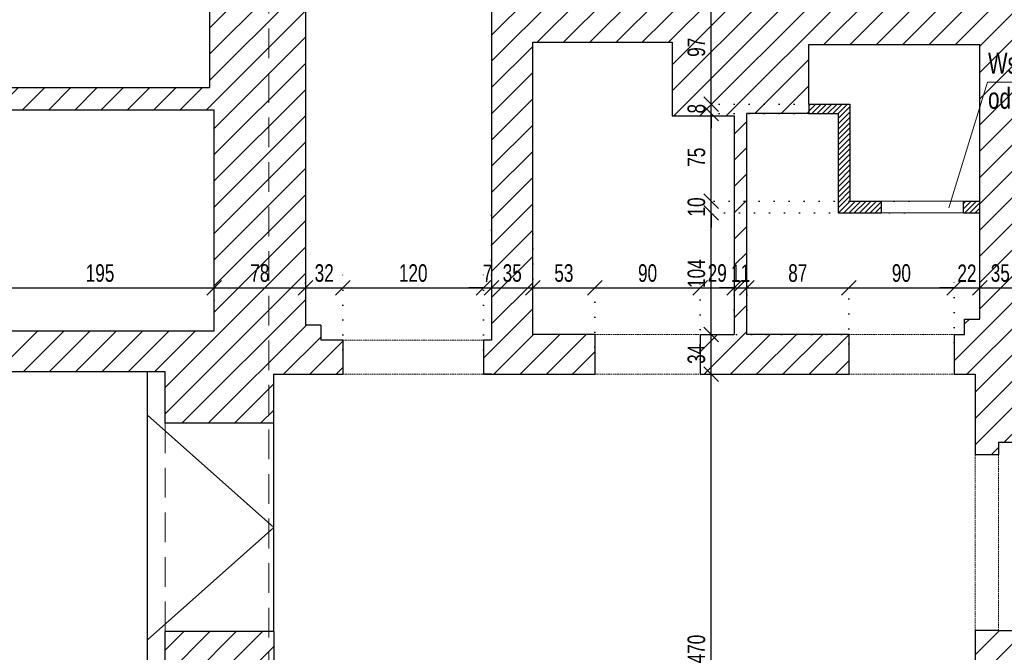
# Model space of a CAD drawing. Header units: millimetres. Extents: x 11149 to 111407, y -107619 to -23630.
# Tile 100 of 245: x 12814 to 13655, y -28702 to -28161. Entities that reach past the tile are written whole.
import ezdxf

# ---------------------------------------------------------------- set-up
doc = ezdxf.new("R2010")
doc.units = ezdxf.units.MM
doc.header["$LTSCALE"] = 2
for name, pattern in [('DOT', [6.35, 0, -6.35]), ('HIDDEN', [9.525, 6.35, -3.175]), ('HIDDENX2', [19.05, 12.7, -6.35])]:
    doc.linetypes.add(name, pattern=pattern)
doc.layers.get('0').update_dxf_attribs({"plot": 0})
doc.layers.get('Defpoints').update_dxf_attribs({"color": 1})
for name, color, linetype in [('3DPLAN_A_KRESKOWANIE 1', 253, 'Continuous'), ('3DPLAN_A_OPIS', 8, 'Continuous'), ('A_SCHODY', 6, 'Continuous')]:
    doc.layers.add(name, color=color, linetype=linetype)
for name, color, linetype, lineweight in [('3DPLAN_A_WYSOKOŚCI ZMIANA', 144, 'HIDDENX2', 5), ('A_ściany mur', 2, 'Continuous', 30), ('e-cad_wymiary', 4, 'Continuous', 9), ('Opisy', 7, 'Continuous', 13)]:
    doc.layers.add(name, color=color, linetype=linetype, lineweight=lineweight)
doc.styles.add('e-cad_1', font='arial.ttf', dxfattribs={"width": 0.7})
doc.dimstyles.new('e-cad_1_100_[cm]', dxfattribs={"dimscale": 10, "dimtxt": 1.5, "dimasz": 1.25, "dimexe": 1.25, "dimexo": 0.625, "dimgap": 0.5, "dimtad": 1, "dimdec": 0, "dimrnd": 1, "dimzin": 1, "dimtxsty": 'e-cad_1', "dimblk": 'OBLIQUE', "dimcen": 2.5, "dimclrd": 256, "dimclre": 252, "dimclrt": 7, "dimadec": 0, "dimazin": 0, "dimtfac": 1, "dimtix": 1, "dimtmove": 2, "dimatfit": 3, "dimldrblk": 'NONE', "dimfxl": 60, "dimfxlon": 1, "dimarcsym": 0})
pattern_1 = [(45, (-9271.924, 0), (-2.24506403, 2.24506403), [])]

# ---------------------------------------------------------------- blocks, each defined once
blk = doc.blocks.new('_OBLIQUE')
at = {"color": 0, "linetype": 'ByBlock', "lineweight": -2}
blk.add_line((-0.5, -0.5), (0.5, 0.5), dxfattribs=at)
blk = doc.blocks.new('*D430')
at = {"layer": 'Defpoints', "color": 0}
for p in [(13404.6, -28463.89), (13508.93, -28463.89), (13503.49, -28933.89)]:
    blk.add_point(p, dxfattribs=at)
at = {"layer": 'e-cad_wymiary', "color": 252, "linetype": 'DOT', "lineweight": -2}
for p, q in [((13502.68, -28463.89), (13392.1, -28463.89)), ((13497.24, -28933.89), (13392.1, -28933.89))]:
    blk.add_line(p, q, dxfattribs=at)
at = {"layer": 'e-cad_wymiary', "lineweight": -2}
blk.add_line((13404.6, -28933.89), (13404.6, -28463.89), dxfattribs=at)
at = {"layer": 'e-cad_wymiary', "lineweight": -2, "xscale": 12.5, "yscale": 12.5, "zscale": 12.5}
for p, rotation in [((13404.6, -28463.89), 90), ((13404.6, -28933.89), 270)]:
    blk.add_blockref('_OBLIQUE', p, dxfattribs=dict(at, rotation=rotation))
at = {"layer": 'e-cad_wymiary', "color": 7, "insert": (13391.94, -28698.89), "char_height": 15, "attachment_point": 5, "rotation": 90, "style": 'e-cad_1'}
blk.add_mtext('470', dxfattribs=at)
blk = doc.blocks.new('_None')
blk = doc.blocks.new('*D431')
at = {"layer": 'Defpoints', "color": 0}
for p in [(13404.6, -28429.89), (13521.99, -28429.89), (13508.93, -28463.89)]:
    blk.add_point(p, dxfattribs=at)
at = {"layer": 'e-cad_wymiary', "color": 252, "linetype": 'DOT', "lineweight": -2}
for p, q in [((13515.74, -28429.89), (13392.1, -28429.89)), ((13502.68, -28463.89), (13392.1, -28463.89))]:
    blk.add_line(p, q, dxfattribs=at)
at = {"layer": 'e-cad_wymiary', "lineweight": -2}
blk.add_line((13404.6, -28463.89), (13404.6, -28429.89), dxfattribs=at)
at = {"layer": 'e-cad_wymiary', "lineweight": -2, "xscale": 12.5, "yscale": 12.5, "zscale": 12.5}
for p, rotation in [((13404.6, -28429.89), 90), ((13404.6, -28463.89), 270)]:
    blk.add_blockref('_OBLIQUE', p, dxfattribs=dict(at, rotation=rotation))
at = {"layer": 'e-cad_wymiary', "color": 7, "insert": (13391.93, -28446.89), "char_height": 15, "attachment_point": 5, "rotation": 90, "style": 'e-cad_1'}
blk.add_mtext('34', dxfattribs=at)
blk = doc.blocks.new('*D432')
at = {"layer": 'Defpoints', "color": 0}
for p in [(13404.6, -28325.89), (13575.83, -28325.89), (13521.99, -28429.89)]:
    blk.add_point(p, dxfattribs=at)
at = {"layer": 'e-cad_wymiary', "color": 252, "linetype": 'DOT', "lineweight": -2}
for p, q in [((13569.58, -28325.89), (13392.1, -28325.89)), ((13515.74, -28429.89), (13392.1, -28429.89))]:
    blk.add_line(p, q, dxfattribs=at)
at = {"layer": 'e-cad_wymiary', "lineweight": -2}
blk.add_line((13404.6, -28429.89), (13404.6, -28325.89), dxfattribs=at)
at = {"layer": 'e-cad_wymiary', "lineweight": -2, "xscale": 12.5, "yscale": 12.5, "zscale": 12.5}
for p, rotation in [((13404.6, -28325.89), 90), ((13404.6, -28429.89), 270)]:
    blk.add_blockref('_OBLIQUE', p, dxfattribs=dict(at, rotation=rotation))
at = {"layer": 'e-cad_wymiary', "color": 7, "insert": (13391.94, -28377.89), "char_height": 15, "attachment_point": 5, "rotation": 90, "style": 'e-cad_1'}
blk.add_mtext('104', dxfattribs=at)
blk = doc.blocks.new('*D433')
at = {"layer": 'Defpoints', "color": 0}
for p in [(13404.6, -28315.89), (13579.82, -28315.89), (13575.83, -28325.89)]:
    blk.add_point(p, dxfattribs=at)
at = {"layer": 'e-cad_wymiary', "lineweight": -2}
for p, q in [((13404.6, -28315.89), (13404.6, -28303.39)), ((13404.6, -28325.89), (13404.6, -28315.89)), ((13404.6, -28325.89), (13404.6, -28338.39))]:
    blk.add_line(p, q, dxfattribs=at)
at = {"layer": 'e-cad_wymiary', "color": 252, "linetype": 'DOT', "lineweight": -2}
for p, q in [((13573.57, -28315.89), (13392.1, -28315.89)), ((13569.58, -28325.89), (13392.1, -28325.89))]:
    blk.add_line(p, q, dxfattribs=at)
at = {"layer": 'e-cad_wymiary', "lineweight": -2, "xscale": 12.5, "yscale": 12.5, "zscale": 12.5}
for p, rotation in [((13404.6, -28315.89), 270), ((13404.6, -28325.89), 90)]:
    blk.add_blockref('_OBLIQUE', p, dxfattribs=dict(at, rotation=rotation))
at = {"layer": 'e-cad_wymiary', "color": 7, "insert": (13391.94, -28320.89), "char_height": 15, "attachment_point": 5, "rotation": 90, "style": 'e-cad_1'}
blk.add_mtext('10', dxfattribs=at)
blk = doc.blocks.new('*D434')
at = {"layer": 'Defpoints', "color": 0}
for p in [(13404.6, -28240.89), (13507.2, -28240.89), (13579.82, -28315.89)]:
    blk.add_point(p, dxfattribs=at)
at = {"layer": 'e-cad_wymiary', "color": 252, "linetype": 'DOT', "lineweight": -2}
for p, q in [((13500.95, -28240.89), (13392.1, -28240.89)), ((13573.57, -28315.89), (13392.1, -28315.89))]:
    blk.add_line(p, q, dxfattribs=at)
at = {"layer": 'e-cad_wymiary', "lineweight": -2}
blk.add_line((13404.6, -28315.89), (13404.6, -28240.89), dxfattribs=at)
at = {"layer": 'e-cad_wymiary', "lineweight": -2, "xscale": 12.5, "yscale": 12.5, "zscale": 12.5}
for p, rotation in [((13404.6, -28240.89), 90), ((13404.6, -28315.89), 270)]:
    blk.add_blockref('_OBLIQUE', p, dxfattribs=dict(at, rotation=rotation))
at = {"layer": 'e-cad_wymiary', "color": 7, "insert": (13391.97, -28278.39), "char_height": 15, "attachment_point": 5, "rotation": 90, "style": 'e-cad_1'}
blk.add_mtext('75', dxfattribs=at)
blk = doc.blocks.new('*D435')
at = {"layer": 'Defpoints', "color": 0}
for p in [(13404.6, -28232.89), (13507.2, -28232.89), (13507.2, -28240.89)]:
    blk.add_point(p, dxfattribs=at)
at = {"layer": 'e-cad_wymiary', "lineweight": -2}
for p, q in [((13404.6, -28232.89), (13404.6, -28220.39)), ((13404.6, -28240.89), (13404.6, -28232.89)), ((13404.6, -28240.89), (13404.6, -28253.39))]:
    blk.add_line(p, q, dxfattribs=at)
at = {"layer": 'e-cad_wymiary', "color": 252, "linetype": 'DOT', "lineweight": -2}
for p, q in [((13500.95, -28232.89), (13392.1, -28232.89)), ((13500.95, -28240.89), (13392.1, -28240.89))]:
    blk.add_line(p, q, dxfattribs=at)
at = {"layer": 'e-cad_wymiary', "lineweight": -2, "xscale": 12.5, "yscale": 12.5, "zscale": 12.5}
for p, rotation in [((13404.6, -28232.89), 270), ((13404.6, -28240.89), 90)]:
    blk.add_blockref('_OBLIQUE', p, dxfattribs=dict(at, rotation=rotation))
at = {"layer": 'e-cad_wymiary', "color": 7, "insert": (13391.94, -28236.89), "char_height": 15, "attachment_point": 5, "rotation": 90, "style": 'e-cad_1'}
blk.add_mtext('8', dxfattribs=at)
blk = doc.blocks.new('*D436')
at = {"layer": 'Defpoints', "color": 0}
for p in [(13404.6, -28135.89), (13587.96, -28135.89), (13507.2, -28232.89)]:
    blk.add_point(p, dxfattribs=at)
at = {"layer": 'e-cad_wymiary', "color": 252, "linetype": 'DOT', "lineweight": -2}
for p, q in [((13581.71, -28135.89), (13392.1, -28135.89)), ((13500.95, -28232.89), (13392.1, -28232.89))]:
    blk.add_line(p, q, dxfattribs=at)
at = {"layer": 'e-cad_wymiary', "lineweight": -2}
blk.add_line((13404.6, -28232.89), (13404.6, -28135.89), dxfattribs=at)
at = {"layer": 'e-cad_wymiary', "lineweight": -2, "xscale": 12.5, "yscale": 12.5, "zscale": 12.5}
for p, rotation in [((13404.6, -28135.89), 90), ((13404.6, -28232.89), 270)]:
    blk.add_blockref('_OBLIQUE', p, dxfattribs=dict(at, rotation=rotation))
at = {"layer": 'e-cad_wymiary', "color": 7, "insert": (13391.94, -28184.39), "char_height": 15, "attachment_point": 5, "rotation": 90, "style": 'e-cad_1'}
blk.add_mtext('97', dxfattribs=at)
blk = doc.blocks.new('*D445')
at = {"layer": 'Defpoints', "color": 0, "ltscale": 0.5}
for p in [(12979.99, -28381.61), (12979.99, -28390.14), (12784.99, -28426.89)]:
    blk.add_point(p, dxfattribs=at)
at = {"layer": 'e-cad_wymiary', "color": 252, "linetype": 'DOT', "lineweight": -2}
for p, q in [((12784.99, -28420.64), (12784.99, -28377.64)), ((12979.99, -28387.86), (12979.99, -28402.64))]:
    blk.add_line(p, q, dxfattribs=at)
at = {"layer": 'e-cad_wymiary', "lineweight": -2}
blk.add_line((12784.99, -28390.14), (12979.99, -28390.14), dxfattribs=at)
at = {"layer": 'e-cad_wymiary', "lineweight": -2, "ltscale": 0.5, "xscale": 12.5, "yscale": 12.5, "zscale": 12.5, "rotation": 180}
blk.add_blockref('_OBLIQUE', (12784.99, -28390.14), dxfattribs=at)
at = {"layer": 'e-cad_wymiary', "lineweight": -2, "ltscale": 0.5, "xscale": 12.5, "yscale": 12.5, "zscale": 12.5}
blk.add_blockref('_OBLIQUE', (12979.99, -28390.14), dxfattribs=at)
at = {"layer": 'e-cad_wymiary', "color": 7, "ltscale": 0.5, "insert": (12882.49, -28377.48), "char_height": 15, "attachment_point": 5, "style": 'e-cad_1'}
blk.add_mtext('195', dxfattribs=at)
blk = doc.blocks.new('*D446')
at = {"layer": 'Defpoints', "color": 0}
for p in [(12979.99, -28381.61), (13057.99, -28379.57), (13057.99, -28390.14)]:
    blk.add_point(p, dxfattribs=at)
at = {"layer": 'e-cad_wymiary', "color": 252, "linetype": 'DOT', "lineweight": -2}
for p, q in [((12979.99, -28387.86), (12979.99, -28402.64)), ((13057.99, -28385.82), (13057.99, -28402.64))]:
    blk.add_line(p, q, dxfattribs=at)
at = {"layer": 'e-cad_wymiary', "lineweight": -2}
blk.add_line((12979.99, -28390.14), (13057.99, -28390.14), dxfattribs=at)
at = {"layer": 'e-cad_wymiary', "lineweight": -2, "xscale": 12.5, "yscale": 12.5, "zscale": 12.5, "rotation": 180}
blk.add_blockref('_OBLIQUE', (12979.99, -28390.14), dxfattribs=at)
at = {"layer": 'e-cad_wymiary', "lineweight": -2, "xscale": 12.5, "yscale": 12.5, "zscale": 12.5}
blk.add_blockref('_OBLIQUE', (13057.99, -28390.14), dxfattribs=at)
at = {"layer": 'e-cad_wymiary', "color": 7, "insert": (13018.99, -28377.48), "char_height": 15, "attachment_point": 5, "style": 'e-cad_1'}
blk.add_mtext('78', dxfattribs=at)
blk = doc.blocks.new('*D447')
at = {"layer": 'Defpoints', "color": 0}
for p in [(13057.99, -28379.57), (13089.99, -28390.14), (13089.99, -28449.39)]:
    blk.add_point(p, dxfattribs=at)
at = {"layer": 'e-cad_wymiary', "color": 252, "linetype": 'DOT', "lineweight": -2}
for p, q in [((13089.99, -28443.14), (13089.99, -28377.64)), ((13057.99, -28385.82), (13057.99, -28402.64))]:
    blk.add_line(p, q, dxfattribs=at)
at = {"layer": 'e-cad_wymiary', "lineweight": -2}
blk.add_line((13057.99, -28390.14), (13089.99, -28390.14), dxfattribs=at)
at = {"layer": 'e-cad_wymiary', "lineweight": -2, "xscale": 12.5, "yscale": 12.5, "zscale": 12.5, "rotation": 180}
blk.add_blockref('_OBLIQUE', (13057.99, -28390.14), dxfattribs=at)
at = {"layer": 'e-cad_wymiary', "lineweight": -2, "xscale": 12.5, "yscale": 12.5, "zscale": 12.5}
blk.add_blockref('_OBLIQUE', (13089.99, -28390.14), dxfattribs=at)
at = {"layer": 'e-cad_wymiary', "color": 7, "insert": (13073.99, -28377.48), "char_height": 15, "attachment_point": 5, "style": 'e-cad_1'}
blk.add_mtext('32', dxfattribs=at)
blk = doc.blocks.new('*D448')
at = {"layer": 'Defpoints', "color": 0}
for p in [(13209.99, -28390.14), (13089.99, -28449.39), (13209.99, -28449.39)]:
    blk.add_point(p, dxfattribs=at)
at = {"layer": 'e-cad_wymiary', "color": 252, "linetype": 'DOT', "lineweight": -2}
for p, q in [((13089.99, -28443.14), (13089.99, -28377.64)), ((13209.99, -28443.14), (13209.99, -28377.64))]:
    blk.add_line(p, q, dxfattribs=at)
at = {"layer": 'e-cad_wymiary', "lineweight": -2}
blk.add_line((13089.99, -28390.14), (13209.99, -28390.14), dxfattribs=at)
at = {"layer": 'e-cad_wymiary', "lineweight": -2, "xscale": 12.5, "yscale": 12.5, "zscale": 12.5, "rotation": 180}
blk.add_blockref('_OBLIQUE', (13089.99, -28390.14), dxfattribs=at)
at = {"layer": 'e-cad_wymiary', "lineweight": -2, "xscale": 12.5, "yscale": 12.5, "zscale": 12.5}
blk.add_blockref('_OBLIQUE', (13209.99, -28390.14), dxfattribs=at)
at = {"layer": 'e-cad_wymiary', "color": 7, "insert": (13149.99, -28377.48), "char_height": 15, "attachment_point": 5, "style": 'e-cad_1'}
blk.add_mtext('120', dxfattribs=at)
blk = doc.blocks.new('*D449')
at = {"layer": 'Defpoints', "color": 0}
for p in [(13216.99, -28321.78), (13216.99, -28390.14), (13209.99, -28449.39)]:
    blk.add_point(p, dxfattribs=at)
at = {"layer": 'e-cad_wymiary', "color": 252, "linetype": 'DOT', "lineweight": -2}
for p, q in [((13216.99, -28328.03), (13216.99, -28402.64)), ((13209.99, -28443.14), (13209.99, -28377.64))]:
    blk.add_line(p, q, dxfattribs=at)
at = {"layer": 'e-cad_wymiary', "lineweight": -2}
for p, q in [((13209.99, -28390.14), (13197.49, -28390.14)), ((13209.99, -28390.14), (13216.99, -28390.14)), ((13216.99, -28390.14), (13229.49, -28390.14))]:
    blk.add_line(p, q, dxfattribs=at)
at = {"layer": 'e-cad_wymiary', "lineweight": -2, "xscale": 12.5, "yscale": 12.5, "zscale": 12.5}
blk.add_blockref('_OBLIQUE', (13209.99, -28390.14), dxfattribs=at)
at = {"layer": 'e-cad_wymiary', "lineweight": -2, "xscale": 12.5, "yscale": 12.5, "zscale": 12.5, "rotation": 180}
blk.add_blockref('_OBLIQUE', (13216.99, -28390.14), dxfattribs=at)
at = {"layer": 'e-cad_wymiary', "color": 7, "insert": (13213.49, -28377.64), "char_height": 15, "attachment_point": 5, "style": 'e-cad_1'}
blk.add_mtext('7', dxfattribs=at)
blk = doc.blocks.new('*D450')
at = {"layer": 'Defpoints', "color": 0}
for p in [(13216.99, -28321.78), (13252.2, -28337.73), (13252.2, -28390.14)]:
    blk.add_point(p, dxfattribs=at)
at = {"layer": 'e-cad_wymiary', "color": 252, "linetype": 'DOT', "lineweight": -2}
for p, q in [((13216.99, -28328.03), (13216.99, -28402.64)), ((13252.2, -28343.98), (13252.2, -28402.64))]:
    blk.add_line(p, q, dxfattribs=at)
at = {"layer": 'e-cad_wymiary', "lineweight": -2}
blk.add_line((13216.99, -28390.14), (13252.2, -28390.14), dxfattribs=at)
at = {"layer": 'e-cad_wymiary', "lineweight": -2, "xscale": 12.5, "yscale": 12.5, "zscale": 12.5, "rotation": 180}
blk.add_blockref('_OBLIQUE', (13216.99, -28390.14), dxfattribs=at)
at = {"layer": 'e-cad_wymiary', "lineweight": -2, "xscale": 12.5, "yscale": 12.5, "zscale": 12.5}
blk.add_blockref('_OBLIQUE', (13252.2, -28390.14), dxfattribs=at)
at = {"layer": 'e-cad_wymiary', "color": 7, "insert": (13234.59, -28377.48), "char_height": 15, "attachment_point": 5, "style": 'e-cad_1'}
blk.add_mtext('35', dxfattribs=at)
blk = doc.blocks.new('*D451')
at = {"layer": 'Defpoints', "color": 0}
for p in [(13252.2, -28337.73), (13305.2, -28390.14), (13305.2, -28446.89)]:
    blk.add_point(p, dxfattribs=at)
at = {"layer": 'e-cad_wymiary', "color": 252, "linetype": 'DOT', "lineweight": -2}
for p, q in [((13252.2, -28343.98), (13252.2, -28402.64)), ((13305.2, -28440.64), (13305.2, -28377.64))]:
    blk.add_line(p, q, dxfattribs=at)
at = {"layer": 'e-cad_wymiary', "lineweight": -2}
blk.add_line((13252.2, -28390.14), (13305.2, -28390.14), dxfattribs=at)
at = {"layer": 'e-cad_wymiary', "lineweight": -2, "xscale": 12.5, "yscale": 12.5, "zscale": 12.5, "rotation": 180}
blk.add_blockref('_OBLIQUE', (13252.2, -28390.14), dxfattribs=at)
at = {"layer": 'e-cad_wymiary', "lineweight": -2, "xscale": 12.5, "yscale": 12.5, "zscale": 12.5}
blk.add_blockref('_OBLIQUE', (13305.2, -28390.14), dxfattribs=at)
at = {"layer": 'e-cad_wymiary', "color": 7, "insert": (13278.7, -28377.48), "char_height": 15, "attachment_point": 5, "style": 'e-cad_1'}
blk.add_mtext('53', dxfattribs=at)
blk = doc.blocks.new('*D452')
at = {"layer": 'Defpoints', "color": 0}
for p in [(13395.2, -28390.14), (13305.2, -28446.89), (13395.2, -28457.64)]:
    blk.add_point(p, dxfattribs=at)
at = {"layer": 'e-cad_wymiary', "color": 252, "linetype": 'DOT', "lineweight": -2}
for p, q in [((13305.2, -28440.64), (13305.2, -28377.64)), ((13395.2, -28451.39), (13395.2, -28377.64))]:
    blk.add_line(p, q, dxfattribs=at)
at = {"layer": 'e-cad_wymiary', "lineweight": -2}
blk.add_line((13305.2, -28390.14), (13395.2, -28390.14), dxfattribs=at)
at = {"layer": 'e-cad_wymiary', "lineweight": -2, "xscale": 12.5, "yscale": 12.5, "zscale": 12.5, "rotation": 180}
blk.add_blockref('_OBLIQUE', (13305.2, -28390.14), dxfattribs=at)
at = {"layer": 'e-cad_wymiary', "lineweight": -2, "xscale": 12.5, "yscale": 12.5, "zscale": 12.5}
blk.add_blockref('_OBLIQUE', (13395.2, -28390.14), dxfattribs=at)
at = {"layer": 'e-cad_wymiary', "color": 7, "insert": (13350.2, -28377.48), "char_height": 15, "attachment_point": 5, "style": 'e-cad_1'}
blk.add_mtext('90', dxfattribs=at)
blk = doc.blocks.new('*D453')
at = {"layer": 'Defpoints', "color": 0}
for p in [(13424.2, -28390.14), (13424.2, -28415.02), (13395.2, -28457.64)]:
    blk.add_point(p, dxfattribs=at)
at = {"layer": 'e-cad_wymiary', "color": 252, "linetype": 'DOT', "lineweight": -2}
for p, q in [((13395.2, -28451.39), (13395.2, -28377.64)), ((13424.2, -28408.77), (13424.2, -28377.64))]:
    blk.add_line(p, q, dxfattribs=at)
at = {"layer": 'e-cad_wymiary', "lineweight": -2}
blk.add_line((13395.2, -28390.14), (13424.2, -28390.14), dxfattribs=at)
at = {"layer": 'e-cad_wymiary', "lineweight": -2, "xscale": 12.5, "yscale": 12.5, "zscale": 12.5, "rotation": 180}
blk.add_blockref('_OBLIQUE', (13395.2, -28390.14), dxfattribs=at)
at = {"layer": 'e-cad_wymiary', "lineweight": -2, "xscale": 12.5, "yscale": 12.5, "zscale": 12.5}
blk.add_blockref('_OBLIQUE', (13424.2, -28390.14), dxfattribs=at)
at = {"layer": 'e-cad_wymiary', "color": 7, "insert": (13409.7, -28377.48), "char_height": 15, "attachment_point": 5, "style": 'e-cad_1'}
blk.add_mtext('29', dxfattribs=at)
blk = doc.blocks.new('*D454')
at = {"layer": 'Defpoints', "color": 0}
for p in [(13434.99, -28390.14), (13424.2, -28415.02), (13434.99, -28415.02)]:
    blk.add_point(p, dxfattribs=at)
at = {"layer": 'e-cad_wymiary', "color": 252, "linetype": 'DOT', "lineweight": -2}
for p, q in [((13424.2, -28408.77), (13424.2, -28377.64)), ((13434.99, -28408.77), (13434.99, -28377.64))]:
    blk.add_line(p, q, dxfattribs=at)
at = {"layer": 'e-cad_wymiary', "lineweight": -2}
for p, q in [((13424.2, -28390.14), (13411.7, -28390.14)), ((13424.2, -28390.14), (13434.99, -28390.14)), ((13434.99, -28390.14), (13447.49, -28390.14))]:
    blk.add_line(p, q, dxfattribs=at)
at = {"layer": 'e-cad_wymiary', "lineweight": -2, "xscale": 12.5, "yscale": 12.5, "zscale": 12.5}
blk.add_blockref('_OBLIQUE', (13424.2, -28390.14), dxfattribs=at)
at = {"layer": 'e-cad_wymiary', "lineweight": -2, "xscale": 12.5, "yscale": 12.5, "zscale": 12.5, "rotation": 180}
blk.add_blockref('_OBLIQUE', (13434.99, -28390.14), dxfattribs=at)
at = {"layer": 'e-cad_wymiary', "color": 7, "insert": (13429.59, -28377.61), "char_height": 15, "attachment_point": 5, "style": 'e-cad_1'}
blk.add_mtext('11', dxfattribs=at)
blk = doc.blocks.new('*D455')
at = {"layer": 'Defpoints', "color": 0}
for p in [(13521.99, -28390.14), (13434.99, -28415.02), (13521.99, -28444.1)]:
    blk.add_point(p, dxfattribs=at)
at = {"layer": 'e-cad_wymiary', "color": 252, "linetype": 'DOT', "lineweight": -2}
for p, q in [((13434.99, -28408.77), (13434.99, -28377.64)), ((13521.99, -28437.85), (13521.99, -28377.64))]:
    blk.add_line(p, q, dxfattribs=at)
at = {"layer": 'e-cad_wymiary', "lineweight": -2}
blk.add_line((13434.99, -28390.14), (13521.99, -28390.14), dxfattribs=at)
at = {"layer": 'e-cad_wymiary', "lineweight": -2, "xscale": 12.5, "yscale": 12.5, "zscale": 12.5, "rotation": 180}
blk.add_blockref('_OBLIQUE', (13434.99, -28390.14), dxfattribs=at)
at = {"layer": 'e-cad_wymiary', "lineweight": -2, "xscale": 12.5, "yscale": 12.5, "zscale": 12.5}
blk.add_blockref('_OBLIQUE', (13521.99, -28390.14), dxfattribs=at)
at = {"layer": 'e-cad_wymiary', "color": 7, "insert": (13478.49, -28377.48), "char_height": 15, "attachment_point": 5, "style": 'e-cad_1'}
blk.add_mtext('87', dxfattribs=at)
blk = doc.blocks.new('*D456')
at = {"layer": 'Defpoints', "color": 0}
for p in [(13611.99, -28390.14), (13521.99, -28444.1), (13611.99, -28443.1)]:
    blk.add_point(p, dxfattribs=at)
at = {"layer": 'e-cad_wymiary', "color": 252, "linetype": 'DOT', "lineweight": -2}
for p, q in [((13521.99, -28437.85), (13521.99, -28377.64)), ((13611.99, -28436.85), (13611.99, -28377.64))]:
    blk.add_line(p, q, dxfattribs=at)
at = {"layer": 'e-cad_wymiary', "lineweight": -2}
blk.add_line((13521.99, -28390.14), (13611.99, -28390.14), dxfattribs=at)
at = {"layer": 'e-cad_wymiary', "lineweight": -2, "xscale": 12.5, "yscale": 12.5, "zscale": 12.5, "rotation": 180}
blk.add_blockref('_OBLIQUE', (13521.99, -28390.14), dxfattribs=at)
at = {"layer": 'e-cad_wymiary', "lineweight": -2, "xscale": 12.5, "yscale": 12.5, "zscale": 12.5}
blk.add_blockref('_OBLIQUE', (13611.99, -28390.14), dxfattribs=at)
at = {"layer": 'e-cad_wymiary', "color": 7, "insert": (13566.99, -28377.48), "char_height": 15, "attachment_point": 5, "style": 'e-cad_1'}
blk.add_mtext('90', dxfattribs=at)
blk = doc.blocks.new('*D457')
at = {"layer": 'Defpoints', "color": 0}
for p in [(13633.99, -28390.14), (13633.99, -28393.24), (13611.99, -28443.1)]:
    blk.add_point(p, dxfattribs=at)
at = {"layer": 'e-cad_wymiary', "color": 252, "linetype": 'DOT', "lineweight": -2}
for p, q in [((13611.99, -28436.85), (13611.99, -28377.64)), ((13633.99, -28390.14), (13633.99, -28377.64))]:
    blk.add_line(p, q, dxfattribs=at)
at = {"layer": 'e-cad_wymiary', "lineweight": -2}
for p, q in [((13611.99, -28390.14), (13599.49, -28390.14)), ((13611.99, -28390.14), (13633.99, -28390.14)), ((13633.99, -28390.14), (13646.49, -28390.14))]:
    blk.add_line(p, q, dxfattribs=at)
at = {"layer": 'e-cad_wymiary', "lineweight": -2, "xscale": 12.5, "yscale": 12.5, "zscale": 12.5}
blk.add_blockref('_OBLIQUE', (13611.99, -28390.14), dxfattribs=at)
at = {"layer": 'e-cad_wymiary', "lineweight": -2, "xscale": 12.5, "yscale": 12.5, "zscale": 12.5, "rotation": 180}
blk.add_blockref('_OBLIQUE', (13633.99, -28390.14), dxfattribs=at)
at = {"layer": 'e-cad_wymiary', "color": 7, "insert": (13622.99, -28377.61), "char_height": 15, "attachment_point": 5, "style": 'e-cad_1'}
blk.add_mtext('22', dxfattribs=at)
blk = doc.blocks.new('*D458')
at = {"layer": 'Defpoints', "color": 0}
for p in [(13633.99, -28393.24), (13668.99, -28390.14), (13668.99, -28400.22)]:
    blk.add_point(p, dxfattribs=at)
at = {"layer": 'e-cad_wymiary', "color": 252, "linetype": 'DOT', "lineweight": -2}
for p, q in [((13633.99, -28390.14), (13633.99, -28377.64)), ((13668.99, -28393.97), (13668.99, -28377.64))]:
    blk.add_line(p, q, dxfattribs=at)
at = {"layer": 'e-cad_wymiary', "lineweight": -2}
blk.add_line((13633.99, -28390.14), (13668.99, -28390.14), dxfattribs=at)
at = {"layer": 'e-cad_wymiary', "lineweight": -2, "xscale": 12.5, "yscale": 12.5, "zscale": 12.5, "rotation": 180}
blk.add_blockref('_OBLIQUE', (13633.99, -28390.14), dxfattribs=at)
at = {"layer": 'e-cad_wymiary', "lineweight": -2, "xscale": 12.5, "yscale": 12.5, "zscale": 12.5}
blk.add_blockref('_OBLIQUE', (13668.99, -28390.14), dxfattribs=at)
at = {"layer": 'e-cad_wymiary', "color": 7, "insert": (13651.49, -28377.48), "char_height": 15, "attachment_point": 5, "style": 'e-cad_1'}
blk.add_mtext('35', dxfattribs=at)

msp = doc.modelspace()

# ---------------------------------------------------------------- hatches: boundary and pattern name
at = {"layer": '3DPLAN_A_KRESKOWANIE 1'}
h = msp.add_hatch(dxfattribs=at)
h.set_pattern_fill('ANSI31', color=256, scale=5, style=0)
h.set_pattern_definition([(45, (15147.047, -29342.012), (-11.22532, 11.22532), [])])
h.paths.add_polyline_path([(15208.99, -29306.89), (15087.99, -29306.89), (15087.99, -29384.89), (15208.99, -29384.89)])
h.paths.add_polyline_path([(16677.49, -29121.89), (16623.99, -29121.89), (16623.99, -29308.89), (16290.99, -29308.89), (16290.99, -29384.89), (16677.49, -29384.89)])
h.paths.add_polyline_path([(16115.99, -29308.89), (16047.99, -29308.89), (16047.99, -29148.89), (16014.99, -29148.89), (16014.99, -29308.89), (15977.99, -29308.89), (15977.99, -29384.89), (16115.99, -29384.89)])
h.paths.add_polyline_path([(15802.99, -29308.89), (15767.99, -29308.89), (15767.99, -28746.89), (15772.99, -28746.89), (15772.99, -28712.89), (15691.99, -28712.89), (15691.99, -28642.89), (15671.99, -28642.89), (15671.99, -28710.89), (15658.99, -28710.89), (15658.99, -28746.89), (15736.99, -28746.89), (15736.99, -29058.89), (15726.99, -29058.89), (15726.99, -29069.89), (15736.99, -29069.89), (15736.99, -29306.89), (15689.99, -29306.89), (15689.99, -29384.89), (15802.99, -29384.89)])
h.paths.add_polyline_path([(16443.99, -28715.89), (16348.99, -28715.89), (16348.99, -28647.89), (16324.99, -28647.89), (16324.99, -28715.89), (16097.99, -28715.89), (16097.99, -28691.89), (16056.99, -28691.89), (16056.99, -28450.89), (16068.99, -28450.89), (16068.99, -28440.89), (16324.99, -28440.89), (16324.99, -28557.89), (16348.99, -28557.89), (16348.99, -28439.89), (16623.99, -28439.89), (16623.99, -28481.89), (16677.49, -28481.89), (16677.49, -28090.89), (16618.99, -28090.89), (16618.99, -28420.89), (15614.99, -28420.89), (15614.99, -28441.89), (15671.99, -28441.89), (15671.99, -28522.89), (15691.99, -28522.89), (15691.99, -28438.89), (16026.99, -28438.89), (16026.99, -28712.89), (15892.99, -28712.89), (15892.99, -28746.89), (16014.99, -28746.89), (16014.99, -28802.89), (16047.99, -28802.89), (16047.99, -28747.89), (16069.99, -28747.89), (16069.99, -28744.89), (16443.99, -28744.89)])
h.paths.add_polyline_path([(16677.49, -28681.89), (16623.99, -28681.89), (16623.99, -28715.89), (16533.99, -28715.89), (16533.99, -28744.89), (16623.99, -28744.89), (16623.99, -28782.89), (16677.49, -28782.89)])
h.paths.add_polyline_path([(16677.49, -28566.89), (16623.99, -28566.89), (16623.99, -28601.89), (16677.49, -28601.89)])
h.paths.add_polyline_path([(16677.49, -28867.89), (16623.99, -28867.89), (16623.99, -28916.89), (16677.49, -28916.89)])
h.paths.add_polyline_path([(16677.49, -27805.89), (15967.99, -27805.89), (15967.99, -27862.89), (16618.99, -27862.89), (16618.99, -27970.89), (16677.49, -27970.89)])
h.paths.add_polyline_path([(15500.99, -27805.89), (15380.99, -27805.89), (15380.99, -27867.89), (15454.99, -27867.89), (15454.99, -28420.89), (14450.99, -28420.89), (14450.99, -28435.89), (14331.99, -28435.89), (14331.99, -28420.89), (14227.99, -28420.89), (14227.99, -28435.89), (14207.99, -28435.89), (14207.99, -28467.89), (14230.99, -28467.89), (14230.99, -28496.89), (14276.99, -28496.89), (14276.99, -28467.89), (14827.99, -28467.89), (14827.99, -28490.89), (14866.99, -28490.89), (14866.99, -28439.89), (15420.99, -28439.89), (15420.99, -28504.89), (15467.99, -28504.89), (15467.99, -28441.89), (15494.99, -28441.89), (15494.99, -28420.89), (15467.99, -28420.89), (15467.99, -27862.89), (15500.99, -27862.89)])
h.paths.add_polyline_path([(15792.99, -27805.89), (15675.99, -27805.89), (15675.99, -27862.89), (15792.99, -27862.89)])
h.paths.add_polyline_path([(14935.99, -28756.89), (15425.99, -28756.89), (15425.99, -29306.89), (15383.99, -29306.89), (15383.99, -29384.89), (15514.99, -29384.89), (15514.99, -29306.89), (15441.99, -29306.89), (15441.99, -29069.89), (15636.99, -29069.89), (15636.99, -29058.89), (15441.99, -29058.89), (15441.99, -28772.89), (15466.99, -28772.89), (15466.99, -28746.89), (15568.99, -28746.89), (15568.99, -28710.89), (15467.99, -28710.89), (15467.99, -28677.89), (15420.99, -28677.89), (15420.99, -28720.89), (14866.99, -28720.89), (14866.99, -28640.89), (14827.99, -28640.89), (14827.99, -28721.89), (14417.99, -28721.89), (14417.99, -28756.89), (14765.99, -28756.89), (14765.99, -28833.89), (14935.99, -28833.89)])
h.paths.add_polyline_path([(14912.99, -29306.89), (14891.99, -29306.89), (14891.99, -28974.89), (14421.99, -28974.89), (14421.99, -28984.89), (14884.99, -28984.89), (14884.99, -29310.89), (14777.99, -29310.89), (14777.99, -29384.89), (14912.99, -29384.89)])
h.paths.add_polyline_path([(14602.99, -29310.89), (14487.99, -29310.89), (14487.99, -29384.89), (14602.99, -29384.89)])
h.paths.add_polyline_path([(14312.99, -29310.89), (14262.99, -29310.89), (14262.99, -28984.89), (14341.99, -28984.89), (14341.99, -28974.89), (14262.99, -28974.89), (14262.99, -28756.89), (14297.99, -28756.89), (14297.99, -28721.89), (14276.99, -28721.89), (14276.99, -28667.89), (14228.99, -28667.89), (14228.99, -28721.89), (13922.99, -28721.89), (13922.99, -28754.89), (13935.99, -28754.89), (13935.99, -28884.89), (13953.99, -28884.89), (13953.99, -28754.89), (14226.99, -28754.89), (14226.99, -29323.89), (14186.99, -29323.89), (14186.99, -29384.89), (14312.99, -29384.89)])
h.paths.add_polyline_path([(14011.99, -29323.89), (13953.99, -29323.89), (13953.99, -28979.89), (13935.99, -28979.89), (13935.99, -29320.89), (13895.99, -29320.89), (13895.99, -29384.89), (14011.99, -29384.89)])
h.paths.add_polyline_path([(13720.99, -29320.89), (13668.99, -29320.89), (13668.99, -29039.89), (13722.99, -29039.89), (13722.99, -28875.89), (13664.99, -28875.89), (13664.99, -28769.89), (13673.99, -28769.89), (13673.99, -28754.89), (13832.99, -28754.89), (13832.99, -28721.89), (13810.99, -28721.89), (13810.99, -28684.89), (13793.99, -28684.89), (13793.99, -28721.89), (13683.99, -28721.89), (13683.99, -28682.89), (13649.99, -28682.89), (13629.99, -28682.89), (13629.99, -28715.89), (13626.99, -28715.89), (13626.99, -28933.89), (13626.99, -28950.89), (13626.99, -29316.89), (13584.99, -29316.89), (13584.99, -29384.89), (13720.99, -29384.89)])
h.paths.add_polyline_path([(13668.99, -27956.89), (13700.99, -27956.89), (13700.99, -27866.89), (13703.99, -27866.89), (13703.99, -27805.89), (13681.49, -27805.89), (13681.49, -27747.89), (13559.97, -27747.89), (13559.97, -27794.89), (13623.99, -27794.89), (13623.99, -27856.89), (13640.99, -27856.89), (13640.99, -28135.89), (13216.99, -28135.89), (13216.99, -28434.89), (13209.99, -28434.89), (13209.99, -28463.89), (13216.99, -28463.89), (13305.2, -28463.89), (13305.2, -28429.89), (13252.2, -28429.89), (13252.2, -28179.89), (13371.2, -28179.89), (13371.2, -28242.89), (13424.2, -28242.89), (13424.2, -28429.89), (13395.2, -28429.89), (13395.2, -28463.89), (13521.99, -28463.89), (13521.99, -28429.89), (13434.99, -28429.89), (13434.99, -28240.89), (13487.99, -28240.89), (13487.99, -28181.89), (13633.99, -28181.89), (13633.99, -28242.89), (13633.99, -28416.89), (13620.99, -28416.89), (13620.99, -28429.89), (13611.99, -28429.89), (13611.99, -28463.89), (13629.99, -28463.89), (13629.99, -28532.89), (13649.99, -28532.89), (13649.99, -28521.89), (13683.99, -28521.89), (13683.99, -28467.89), (13793.99, -28467.89), (13793.99, -28534.89), (13810.99, -28534.89), (13810.99, -28467.89), (13836.99, -28467.89), (13836.99, -28435.89), (13668.99, -28435.89)])
h.paths.add_polyline_path([(14010.99, -27805.89), (13878.99, -27805.89), (13878.99, -27866.89), (13932.99, -27866.89), (13932.99, -28435.89), (13921.99, -28435.89), (13921.99, -28467.89), (14077.99, -28467.89), (14077.99, -28435.89), (13960.99, -28435.89), (13960.99, -27867.89), (14010.99, -27867.89)])
h.paths.add_polyline_path([(14308.99, -27805.89), (14185.99, -27805.89), (14185.99, -27867.89), (14308.99, -27867.89)])
h.paths.add_polyline_path([(14607.99, -27805.89), (14483.99, -27805.89), (14483.99, -27867.89), (14607.99, -27867.89)])
h.paths.add_polyline_path([(14903.99, -27805.89), (14782.99, -27805.89), (14782.99, -27867.89), (14903.99, -27867.89)])
h.paths.add_polyline_path([(15205.99, -27805.89), (15078.99, -27805.89), (15078.99, -27867.89), (15205.99, -27867.89)])
h.paths.add_polyline_path([(12480.84, -29301.89), (12411.84, -29301.89), (12411.84, -28913.89), (12510.99, -28913.89), (12510.99, -28896.89), (12411.99, -28896.89), (12411.99, -28889.89), (12391.99, -28889.89), (12391.99, -29317.89), (11837.99, -29317.89), (11837.99, -29070.89), (11781.49, -29070.89), (11781.49, -29384.89), (12480.84, -29384.89)])
h.paths.add_polyline_path([(12297.99, -28133.89), (11825.99, -28133.89), (11825.99, -28063.89), (11774.49, -28063.89), (11774.49, -28175.39), (11826.99, -28175.39), (11826.99, -28139.89), (12297.99, -28139.89)])
h.paths.add_polyline_path([(11825.99, -27851.89), (12410.99, -27851.89), (12410.99, -28133.89), (12387.99, -28133.89), (12387.99, -28139.89), (12410.99, -28139.89), (12410.99, -28286.89), (12426.99, -28286.89), (12426.99, -28228.89), (12531.99, -28228.89), (12531.99, -28218.89), (12420.99, -28218.89), (12420.99, -28006.89), (12456.99, -28006.89), (12456.99, -27863.89), (12456.99, -27805.89), (11774.49, -27805.89), (11774.49, -27888.89), (11825.99, -27888.89)])
h.paths.add_polyline_path([(12769.99, -27805.89), (12661.49, -27805.89), (12626.99, -27805.89), (12626.99, -27863.89), (12769.99, -27863.89)])
h.paths.add_polyline_path([(13027.49, -27747.89), (13027.49, -27805.89), (13026.62, -27805.89), (12939.99, -27805.89), (12939.99, -27832.39), (12939.99, -27837.39), (12939.99, -27863.89), (12939.99, -27933.89), (12975.99, -27933.89), (12975.99, -28098.89), (12975.99, -28116.34), (12975.99, -28218.89), (12778.19, -28218.89), (12768.19, -28218.89), (12669.19, -28218.89), (12631.99, -28218.89), (12631.99, -28220.23), (12631.99, -28227.55), (12631.99, -28228.89), (12648.99, -28228.89), (12648.99, -28462.89), (12689.46, -28462.89), (12694.99, -28462.89), (12694.99, -28448.19), (12694.99, -28441.59), (12694.99, -28426.89), (12689.46, -28426.89), (12667.99, -28426.89), (12667.99, -28375.66), (12667.99, -28325.66), (12667.99, -28237.89), (12842.99, -28237.89), (12851.99, -28237.89), (12979.99, -28237.89), (12979.99, -28266.81), (12979.99, -28305.03), (12979.99, -28326.89), (12979.99, -28339.89), (12979.99, -28368.31), (12979.99, -28406.53), (12979.99, -28426.89), (12851.99, -28426.89), (12842.99, -28426.89), (12784.99, -28426.89), (12784.99, -28441.59), (12784.99, -28448.19), (12784.99, -28462.89), (12784.99, -28541.89), (12789.73, -28541.89), (12797.24, -28541.89), (12801.99, -28541.89), (12801.99, -28461.89), (12922.99, -28461.89), (12937.99, -28461.89), (12937.99, -28505.89), (13026.62, -28505.89), (13030.99, -28505.89), (13030.99, -28463.89), (13089.99, -28463.89), (13089.99, -28452.39), (13089.99, -28446.38), (13089.99, -28434.89), (13070.99, -28434.89), (13070.99, -28421.89), (13057.99, -28421.89), (13057.99, -27857.89), (13067.99, -27857.89), (13067.99, -27794.89), (13073.99, -27794.89), (13073.99, -27747.89), (13062.49, -27747.89)])
h.paths.add_polyline_path([(13212, -27747.89), (13444.97, -27747.89), (13444.97, -27767.89), (13444.97, -27772.89), (13444.97, -27794.89), (13312.02, -27794.89), (13301.84, -27794.89), (13199.99, -27794.89), (13199.99, -27747.89)])
h.paths.add_polyline_path([(12783.84, -29301.89), (12725.84, -29301.89), (12725.84, -28870.89), (12709.99, -28870.89), (12709.99, -28896.89), (12609.99, -28896.89), (12609.99, -28913.89), (12709.84, -28913.89), (12709.84, -29301.89), (12653.84, -29301.89), (12653.84, -29384.89), (12783.84, -29384.89)])
h.paths.add_polyline_path([(13499.99, -29316.89), (13465.99, -29316.89), (13465.99, -29245.89), (13459.99, -29245.89), (13459.99, -29229.89), (13436.49, -29229.89), (13433.49, -29229.89), (13433.49, -29384.89), (13499.99, -29384.89)])
h.paths.add_polyline_path([(13076.99, -28849.89), (13049.99, -28849.89), (13049.99, -28933.89), (13096.99, -28933.89), (13096.99, -29041.89), (13049.99, -29041.89), (13049.99, -29319.89), (13104.99, -29319.89), (13104.99, -29384.89), (12956.84, -29384.89), (12956.84, -29301.89), (12994.84, -29301.89), (12994.84, -28922.89), (12952.84, -28922.89), (12952.84, -28790.89), (12994.84, -28790.89), (12994.84, -28731.89), (12725.84, -28731.89), (12725.84, -28772.89), (12709.99, -28772.89), (12709.99, -28746.89), (12685.99, -28746.89), (12685.99, -28715.89), (12784.99, -28715.89), (12784.99, -28691.89), (12801.99, -28691.89), (12801.99, -28715.89), (12937.99, -28715.89), (12937.99, -28683.89), (13030.99, -28683.89), (13030.99, -28716.89), (13076.99, -28716.89), (13076.99, -28832.89)])
h.paths.add_polyline_path([(13227.99, -29319.89), (13187.99, -29319.89), (13187.99, -29384.89), (13289.49, -29384.89), (13289.49, -29229.89), (13286.49, -29229.89), (13286.49, -29223.89), (13286.49, -29062.89), (13286.49, -29056.89), (13274.99, -29056.89), (13274.99, -29029.93), (13246.99, -29029.93), (13246.99, -29169.89), (13236.99, -29169.89), (13236.99, -29242.89), (13227.99, -29242.89)])
h.paths.add_polyline_path([(12383.99, -28455.89), (12401.99, -28455.81), (12401.99, -28523.89), (12426.99, -28523.89), (12426.99, -28376.89), (12410.99, -28376.89), (12410.99, -28408.89), (12393.99, -28408.89), (12393.99, -28418.89), (11826.99, -28418.89), (11826.99, -28350.39), (11774.49, -28350.39), (11774.49, -28429.89), (11562.49, -28429.89), (11562.49, -28493.89), (11595.99, -28493.89), (11595.99, -28452.89), (11776.99, -28452.89), (11776.99, -28490.89), (11826.99, -28490.89), (11826.99, -28455.89)])
h.paths.add_polyline_path([(12401.99, -28658.89), (12401.99, -28679.89), (12383.99, -28679.89), (12341.99, -28679.89), (12341.99, -28709.89), (11826.99, -28709.89), (11826.99, -28670.89), (11776.99, -28670.89), (11776.99, -28709.89), (11595.99, -28709.89), (11595.99, -28673.89), (11562.49, -28673.89), (11562.49, -28763.89), (11781.49, -28763.89), (11781.49, -28800.89), (11837.99, -28800.89), (11837.99, -28746.89), (12391.99, -28746.89), (12391.99, -28790.89), (12411.99, -28790.89), (12411.99, -28762.89), (12427.99, -28762.89), (12427.99, -28746.89), (12568.99, -28746.89), (12568.99, -28715.89), (12455.99, -28715.89), (12455.99, -28670.89), (12426.99, -28670.89), (12426.99, -28658.89)])
at = {"layer": '3DPLAN_A_OPIS', "lineweight": 0, "transparency": 33554687}
h = msp.add_hatch(dxfattribs=at)
h.set_pattern_fill('ANSI31', color=1)
h.set_pattern_definition(pattern_1)
h.paths.add_polyline_path([(13487.99, -28240.89), (13512.99, -28240.89), (13512.99, -28325.89), (13549.99, -28325.89), (13549.99, -28315.89), (13522.99, -28315.89), (13522.99, -28232.89), (13487.99, -28232.89)])
h = msp.add_hatch(dxfattribs=at)
h.set_pattern_fill('ANSI31', color=1)
h.set_pattern_definition(pattern_1)
h.paths.add_polyline_path([(13619.99, -28325.89), (13633.99, -28325.89), (13633.99, -28315.89), (13619.99, -28315.89)])

# ---------------------------------------------------------------- linework, layer by layer
at = {"layer": '3DPLAN_A_OPIS', "color": 1, "lineweight": 30}
for p, q in [((13487.99, -28232.89), (13522.99, -28232.89)), ((13487.99, -28232.89), (13487.99, -28240.89)), ((13522.99, -28232.89), (13522.99, -28315.89)), ((13487.99, -28240.89), (13512.99, -28240.89)), ((13512.99, -28240.89), (13512.99, -28325.89)), ((13522.99, -28315.89), (13549.99, -28315.89)), ((13549.99, -28325.89), (13549.99, -28315.89)), ((13619.99, -28325.89), (13619.99, -28315.89)), ((13619.99, -28315.89), (13633.99, -28315.89)), ((13633.99, -28325.89), (13633.99, -28315.89)), ((13512.99, -28325.89), (13549.99, -28325.89)), ((13619.99, -28325.89), (13633.99, -28325.89))]:
    msp.add_line(p, q, dxfattribs=at)
at = {"layer": '3DPLAN_A_OPIS', "color": 1, "lineweight": 5}
for p, q in [((13549.99, -28315.89), (13619.99, -28315.89)), ((13549.99, -28325.89), (13619.99, -28325.89))]:
    msp.add_line(p, q, dxfattribs=at)
at = {"layer": '3DPLAN_A_WYSOKOŚCI ZMIANA'}
for p, q in [((13026.62, -29717.68), (13026.62, -27392.5)), ((12937.99, -28505.89), (12937.99, -28683.89)), ((13030.99, -28683.89), (13030.99, -28505.89))]:
    msp.add_line(p, q, dxfattribs=at)
at = {"layer": 'A_SCHODY'}
for p, q in [((12922.99, -28715.89), (12922.99, -28461.89)), ((13030.99, -28594.89), (12922.99, -28498.88)), ((13030.99, -28683.89), (13030.99, -28505.89)), ((13030.99, -28594.89), (12922.99, -28690.9))]:
    msp.add_line(p, q, dxfattribs=at)
at = {"layer": 'A_ściany mur', "ltscale": 0.1}
for p, q in [((13057.99, -27857.89), (13057.99, -28421.89)), ((12975.99, -27933.89), (12975.99, -28218.89)), ((13216.99, -28135.89), (13216.99, -28434.89)), ((13252.2, -28429.89), (13252.2, -28179.89)), ((13252.2, -28179.89), (13371.2, -28179.89)), ((13371.2, -28179.89), (13371.2, -28242.89)), ((13487.99, -28232.89), (13487.99, -28181.89)), ((13487.99, -28181.89), (13633.99, -28181.89)), ((13633.99, -28315.89), (13633.99, -28181.89)), ((12631.99, -28218.89), (12975.99, -28218.89)), ((12667.99, -28237.89), (12851.99, -28237.89)), ((12851.99, -28237.89), (12979.99, -28237.89)), ((12979.99, -28426.89), (12979.99, -28237.89)), ((13434.99, -28429.89), (13434.99, -28240.89)), ((13487.99, -28240.89), (13434.99, -28240.89)), ((13371.2, -28242.89), (13424.2, -28242.89)), ((13424.2, -28242.89), (13424.2, -28429.89)), ((13633.99, -28416.89), (13633.99, -28325.89)), ((13620.99, -28429.89), (13620.99, -28416.89)), ((13620.99, -28416.89), (13633.99, -28416.89)), ((12784.99, -28426.89), (12851.99, -28426.89)), ((12851.99, -28426.89), (12979.99, -28426.89)), ((13070.99, -28421.89), (13057.99, -28421.89)), ((13070.99, -28421.89), (13070.99, -28434.89)), ((13089.99, -28434.89), (13070.99, -28434.89)), ((13089.99, -28434.89), (13089.99, -28463.89)), ((13216.99, -28434.89), (13209.99, -28434.89)), ((13209.99, -28434.89), (13209.99, -28463.89)), ((13305.2, -28429.89), (13252.2, -28429.89)), ((13305.2, -28429.89), (13305.2, -28463.89)), ((13395.2, -28429.89), (13395.2, -28463.89)), ((13395.2, -28429.89), (13424.2, -28429.89)), ((13521.99, -28429.89), (13434.99, -28429.89)), ((13521.99, -28429.89), (13521.99, -28463.89)), ((13611.99, -28429.89), (13611.99, -28463.89)), ((13611.99, -28429.89), (13620.99, -28429.89)), ((12937.99, -28461.89), (12801.99, -28461.89)), ((12937.99, -28505.89), (12937.99, -28461.89)), ((13030.99, -28505.89), (13030.99, -28463.89)), ((13030.99, -28463.89), (13089.99, -28463.89)), ((13209.99, -28463.89), (13305.2, -28463.89)), ((13216.99, -28463.89), (13209.99, -28463.89)), ((13395.2, -28463.89), (13521.99, -28463.89)), ((13611.99, -28463.89), (13629.99, -28463.89)), ((13629.99, -28463.89), (13629.99, -28532.89)), ((13030.99, -28505.89), (12937.99, -28505.89)), ((13649.99, -28521.89), (13649.99, -28532.89)), ((13649.99, -28521.89), (13683.99, -28521.89)), ((13649.99, -28532.89), (13629.99, -28532.89)), ((12937.99, -28715.89), (12937.99, -28683.89)), ((13030.99, -28683.89), (12937.99, -28683.89)), ((13030.99, -28683.89), (13030.99, -28716.89)), ((13649.99, -28682.89), (13629.99, -28682.89)), ((13629.99, -28682.89), (13629.99, -28715.89)), ((13649.99, -28682.89), (13683.99, -28682.89))]:
    msp.add_line(p, q, dxfattribs=at)
at = {"layer": 'A_ściany mur', "color": 4, "linetype": 'HIDDEN', "lineweight": 5, "ltscale": 0.1}
for p, q in [((13089.99, -28434.89), (13209.99, -28434.89)), ((13305.2, -28429.89), (13395.2, -28429.89)), ((13521.99, -28429.89), (13611.99, -28429.89)), ((13089.99, -28463.89), (13209.99, -28463.89)), ((13305.2, -28463.89), (13395.2, -28463.89)), ((13521.99, -28463.89), (13611.99, -28463.89)), ((13629.99, -28682.89), (13629.99, -28532.89)), ((13649.99, -28532.89), (13649.99, -28682.89))]:
    msp.add_line(p, q, dxfattribs=at)
at = {"layer": 'Opisy'}
msp.add_lwpolyline([(14059.91, -28214.31), (13640.42, -28214.31), (13607.52, -28321.63)], dxfattribs=at)

# ---------------------------------------------------------------- texts
at = {"layer": 'Opisy', "char_height": 18, "width": 428.6874, "attachment_point": 1, "style": 'e-cad_1'}
for s, insert in [('Wszystkie ściany działowe na kondygnacji oddylatować od konstrukcji stropu - dylatacja gr. 2 cm\\P\\P ', (13641.02, -28188.91)), ('Po wykonaniu odkrywek określić konieczność wykonania noweg onadproża', (12452.46, -28476.28))]:
    msp.add_mtext(s, dxfattribs=dict(at, insert=insert))

# ---------------------------------------------------------------- dimensions: what is measured, and where the dimension line sits
at = {"layer": 'e-cad_wymiary'}
for base, p1, p2, picture, middle in [((13404.6, -28135.89), (13507.2, -28232.89), (13587.96, -28135.89), '*D436', (13391.94, -28184.39)), ((13404.6, -28232.89), (13507.2, -28240.89), (13507.2, -28232.89), '*D435', (13391.94, -28236.89)), ((13404.6, -28240.89), (13579.82, -28315.89), (13507.2, -28240.89), '*D434', (13391.97, -28278.39)), ((13404.6, -28315.89), (13575.83, -28325.89), (13579.82, -28315.89), '*D433', (13391.94, -28320.89)), ((13404.6, -28325.89), (13521.99, -28429.89), (13575.83, -28325.89), '*D432', (13391.94, -28377.89)), ((13404.6, -28429.89), (13508.93, -28463.89), (13521.99, -28429.89), '*D431', (13391.93, -28446.89)), ((13404.6, -28463.89), (13503.49, -28933.89), (13508.93, -28463.89), '*D430', (13391.94, -28698.89))]:
    dim = msp.add_linear_dim(base=base, p1=p1, p2=p2, angle=90, dimstyle='e-cad_1_100_[cm]', dxfattribs=at)
    dim.commit()
    dim.dimension.update_dxf_attribs({"geometry": picture, "text_midpoint": middle})
for base, p1, p2, picture, middle in [((13216.99, -28390.14), (13209.99, -28449.39), (13216.99, -28321.78), '*D449', (13213.49, -28377.64)), ((13252.2, -28390.14), (13216.99, -28321.78), (13252.2, -28337.73), '*D450', (13234.59, -28377.48)), ((13305.2, -28390.14), (13252.2, -28337.73), (13305.2, -28446.89), '*D451', (13278.7, -28377.48)), ((12979.99, -28390.14), (12784.99, -28426.89), (12979.99, -28381.61), '*D445', (12882.49, -28377.48)), ((13057.99, -28390.14), (12979.99, -28381.61), (13057.99, -28379.57), '*D446', (13018.99, -28377.48)), ((13089.99, -28390.14), (13057.99, -28379.57), (13089.99, -28449.39), '*D447', (13073.99, -28377.48)), ((13209.99, -28390.14), (13089.99, -28449.39), (13209.99, -28449.39), '*D448', (13149.99, -28377.48)), ((13395.2, -28390.14), (13305.2, -28446.89), (13395.2, -28457.64), '*D452', (13350.2, -28377.48)), ((13424.2, -28390.14), (13395.2, -28457.64), (13424.2, -28415.02), '*D453', (13409.7, -28377.48)), ((13434.99, -28390.14), (13424.2, -28415.02), (13434.99, -28415.02), '*D454', (13429.59, -28377.61)), ((13521.99, -28390.14), (13434.99, -28415.02), (13521.99, -28444.1), '*D455', (13478.49, -28377.48)), ((13611.99, -28390.14), (13521.99, -28444.1), (13611.99, -28443.1), '*D456', (13566.99, -28377.48)), ((13633.99, -28390.14), (13611.99, -28443.1), (13633.99, -28393.24), '*D457', (13622.99, -28377.61)), ((13668.99, -28390.14), (13633.99, -28393.24), (13668.99, -28400.22), '*D458', (13651.49, -28377.48))]:
    dim = msp.add_linear_dim(base=base, p1=p1, p2=p2, dimstyle='e-cad_1_100_[cm]', dxfattribs=at)
    dim.commit()
    dim.dimension.update_dxf_attribs({"geometry": picture, "text_midpoint": middle})

doc.saveas('drawing.dxf')
